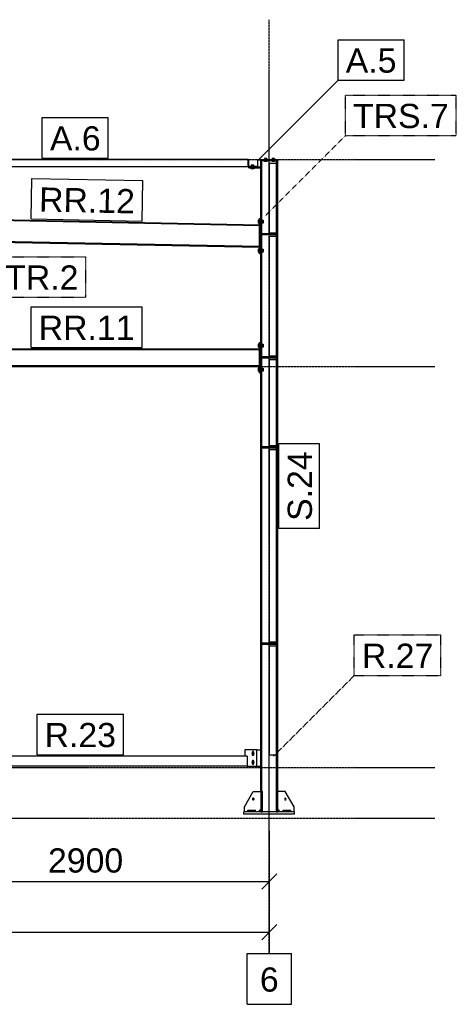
# Model space of a CAD drawing. Header units: millimetres. Extents: x 0 to 59400, y 0 to 42000.
# Tile 40 of 40: x 50190 to 53636, y 21294 to 29066. Entities that reach past the tile are written whole.
import ezdxf

# ---------------------------------------------------------------- set-up
doc = ezdxf.new("R2010")
doc.units = ezdxf.units.MM
doc.linetypes.add('DXK_LINE_DOT2', pattern=[3.9198, 1.9599, -1.9599])
doc.linetypes.add('DXK_LINE_DOT3', pattern=[5.9187, 2.979, -0.9799, 0.9799, -0.9799])
for name, color, linetype in [('TS_INNE_OBIEKTY', 7, 'Continuous'), ('TS_LINIE_WIDOCZNE', 7, 'Continuous'), ('TS_OPISY', 7, 'Continuous'), ('TS_OPISY_LINIE', 7, 'Continuous'), ('TS_OPISY_RAMKA', 7, 'Continuous'), ('TS_WYMIARY', 7, 'Continuous'), ('TS_WYMIARY_TEKST', 7, 'Continuous')]:
    doc.layers.add(name, color=color, linetype=linetype)
doc.styles.add('Arial', font='ARIAL.TTF', dxfattribs={"height": 0.2})

# ---------------------------------------------------------------- blocks, each defined once
blk = doc.blocks.new('Part-293000867-4108 - 4055')
at = {"layer": 'TS_LINIE_WIDOCZNE', "color": 1, "linetype": 'Continuous'}
for p, q in [((52286.7, 22974.1), (52226.7, 22974.1)), ((52356.7, 22854.1), (52286.7, 22974.1)), ((52356.7, 22814.1), (52356.7, 22854.1)), ((52246.7, 22814.1), (52226.7, 22834.1))]:
    blk.add_line(p, q, dxfattribs=at)
blk = doc.blocks.new('Part-293000867-4060 - 4055')
at = {"layer": 'TS_LINIE_WIDOCZNE', "color": 1, "linetype": 'Continuous'}
for p, q in [((52093.7, 22974.1), (52093.7, 27954.1)), ((52102.2, 27954.1), (52093.7, 27954.1)), ((52102.2, 22974.1), (52102.2, 27954.1)), ((52218.2, 22974.1), (52218.2, 27954.1)), ((52218.2, 27954.1), (52226.7, 27954.1)), ((52226.7, 22974.1), (52226.7, 27954.1))]:
    blk.add_line(p, q, dxfattribs=at)
blk = doc.blocks.new('Part-293000867-4104 - 4055')
at = {"layer": 'TS_LINIE_WIDOCZNE', "color": 1, "linetype": 'Continuous'}
for p, q in [((51992.7, 27904.1), (51992.7, 27964.1)), ((51992.7, 27964.1), (51998.7, 27964.1)), ((51992.7, 27904.1), (51998.7, 27904.1)), ((51998.7, 27904.1), (51998.7, 27964.1))]:
    blk.add_line(p, q, dxfattribs=at)
blk = doc.blocks.new('Part-293000867-4110 - 4055')
at = {"layer": 'TS_LINIE_WIDOCZNE', "color": 1, "linetype": 'Continuous'}
for p, q in [((51990.2, 22814.1), (51990.2, 22826.1)), ((51990.2, 22826.1), (52050.2, 22826.1)), ((52050.2, 22814.1), (52050.2, 22826.1))]:
    blk.add_line(p, q, dxfattribs=at)
blk = doc.blocks.new('Part-293000867-4066 - 4055')
at = {"layer": 'TS_LINIE_WIDOCZNE', "color": 1, "linetype": 'Continuous'}
for p, q in [((52158.2, 27934.1), (52218.2, 27934.1)), ((52158.2, 27934.1), (52158.2, 27385.2)), ((52218.2, 27934.1), (52218.2, 27385.2)), ((52158.2, 27385.2), (52218.2, 27385.2))]:
    blk.add_line(p, q, dxfattribs=at)
blk = doc.blocks.new('Part-293000867-4067 - 4055')
at = {"layer": 'TS_LINIE_WIDOCZNE', "color": 1, "linetype": 'Continuous'}
for p, q in [((52158.2, 27357.2), (52218.2, 27357.2)), ((52158.2, 27357.2), (52158.2, 26414.1)), ((52218.2, 27357.2), (52218.2, 26414.1)), ((52158.2, 26414.1), (52218.2, 26414.1))]:
    blk.add_line(p, q, dxfattribs=at)
blk = doc.blocks.new('Bolt-293000867-4161 - 4055')
at = {"layer": 'TS_INNE_OBIEKTY', "color": 1, "linetype": 'Continuous'}
for p, q in [((52026.5, 23283.1), (52021.3, 23274.1)), ((52021.3, 23274.1), (52026.5, 23265.1)), ((52025.2, 23284.8), (52024.7, 23282.1)), ((52024.7, 23282.1), (52024.7, 23266.1)), ((52024.7, 23266.1), (52025.2, 23263.4)), ((52026.8, 23287.1), (52025.2, 23284.8)), ((52025.2, 23263.4), (52026.8, 23261.2)), ((52036.9, 23283.1), (52026.5, 23283.1)), ((52026.5, 23265.1), (52036.9, 23265.1)), ((52029, 23288.6), (52026.8, 23287.1)), ((52026.8, 23261.2), (52029, 23259.6)), ((52031.7, 23289.1), (52029, 23288.6)), ((52029, 23259.6), (52031.7, 23259.1)), ((52034.4, 23288.6), (52031.7, 23289.1)), ((52031.7, 23259.1), (52034.4, 23259.6)), ((52036.7, 23287.1), (52034.4, 23288.6)), ((52034.4, 23259.6), (52036.7, 23261.2)), ((52038.2, 23284.8), (52036.7, 23287.1)), ((52036.7, 23261.2), (52038.2, 23263.4)), ((52042.1, 23274.1), (52036.9, 23283.1)), ((52036.9, 23265.1), (52042.1, 23274.1)), ((52038.7, 23282.1), (52038.2, 23284.8)), ((52038.2, 23263.4), (52038.7, 23266.1)), ((52038.7, 23266.1), (52038.7, 23282.1)), ((52026.5, 23213.1), (52021.3, 23204.1)), ((52021.3, 23204.1), (52026.5, 23195.1)), ((52025.2, 23214.8), (52024.7, 23212.1)), ((52024.7, 23212.1), (52024.7, 23196.1)), ((52024.7, 23196.1), (52025.2, 23193.4)), ((52026.8, 23217.1), (52025.2, 23214.8)), ((52025.2, 23193.4), (52026.8, 23191.2)), ((52036.9, 23213.1), (52026.5, 23213.1)), ((52026.5, 23195.1), (52036.9, 23195.1)), ((52029, 23218.6), (52026.8, 23217.1)), ((52026.8, 23191.2), (52029, 23189.6)), ((52031.7, 23219.1), (52029, 23218.6)), ((52029, 23189.6), (52031.7, 23189.1)), ((52034.4, 23218.6), (52031.7, 23219.1)), ((52031.7, 23189.1), (52034.4, 23189.6)), ((52036.7, 23217.1), (52034.4, 23218.6)), ((52034.4, 23189.6), (52036.7, 23191.2)), ((52038.2, 23214.8), (52036.7, 23217.1)), ((52036.7, 23191.2), (52038.2, 23193.4)), ((52042.1, 23204.1), (52036.9, 23213.1)), ((52036.9, 23195.1), (52042.1, 23204.1)), ((52038.7, 23212.1), (52038.2, 23214.8)), ((52038.2, 23193.4), (52038.7, 23196.1)), ((52038.7, 23196.1), (52038.7, 23212.1))]:
    blk.add_line(p, q, dxfattribs=at)
for centre, start, end in [((52031.7, 23274.1), 0, 180), ((52031.7, 23274.1), 180, 0), ((52031.7, 23204.1), 0, 180), ((52031.7, 23204.1), 180, 0)]:
    blk.add_arc(centre, 6, start, end, dxfattribs=at)
blk = doc.blocks.new('Part-293000867-4068 - 4055')
at = {"layer": 'TS_LINIE_WIDOCZNE', "color": 1, "linetype": 'Continuous'}
for p, q in [((52158.2, 26384.1), (52218.2, 26384.1)), ((52158.2, 26384.1), (52158.2, 25704.1)), ((52218.2, 26384.1), (52218.2, 25704.1)), ((52158.2, 25704.1), (52218.2, 25704.1))]:
    blk.add_line(p, q, dxfattribs=at)
blk = doc.blocks.new('Part-293000867-4069 - 4055')
at = {"layer": 'TS_LINIE_WIDOCZNE', "color": 1, "linetype": 'Continuous'}
for p, q in [((52158.2, 25674.1), (52218.2, 25674.1)), ((52158.2, 25674.1), (52158.2, 24154.1)), ((52218.2, 25674.1), (52218.2, 24154.1)), ((52158.2, 24154.1), (52218.2, 24154.1))]:
    blk.add_line(p, q, dxfattribs=at)
blk = doc.blocks.new('Part-293000867-4103 - 4055')
at = {"layer": 'TS_LINIE_WIDOCZNE', "color": 1, "linetype": 'Continuous'}
for p, q in [((51998.7, 27904.1), (51998.7, 27910.1)), ((51998.7, 27910.1), (52058.7, 27910.1)), ((51998.7, 27904.1), (52058.7, 27904.1)), ((52058.7, 27904.1), (52058.7, 27910.1))]:
    blk.add_line(p, q, dxfattribs=at)
blk = doc.blocks.new('Part-293000867-4074 - 4055')
at = {"layer": 'TS_LINIE_WIDOCZNE', "color": 1, "linetype": 'Continuous'}
for p, q in [((51998.7, 27898.1), (51998.7, 27904.1)), ((51998.7, 27904.1), (52093.7, 27904.1)), ((52093.7, 27898.1), (52093.7, 27904.1)), ((51998.7, 27898.1), (52093.7, 27898.1))]:
    blk.add_line(p, q, dxfattribs=at)
blk = doc.blocks.new('Part-293000867-4075 - 4055')
at = {"layer": 'TS_LINIE_WIDOCZNE', "color": 1, "linetype": 'Continuous'}
for p, q in [((52088.7, 27954.1), (52088.7, 27960.1)), ((52088.7, 27960.1), (52221.7, 27960.1)), ((52088.7, 27954.1), (52221.7, 27954.1)), ((52221.7, 27954.1), (52221.7, 27960.1))]:
    blk.add_line(p, q, dxfattribs=at)
blk = doc.blocks.new('Part-293000867-4076 - 4055')
at = {"layer": 'TS_LINIE_WIDOCZNE', "color": 1, "linetype": 'Continuous'}
for p, q in [((52158.2, 24124.1), (52218.2, 24124.1)), ((52158.2, 24124.1), (52158.2, 23264.1)), ((52218.2, 24124.1), (52218.2, 23264.1)), ((52158.2, 23264.1), (52218.2, 23264.1))]:
    blk.add_line(p, q, dxfattribs=at)
blk = doc.blocks.new('Part-293000867-4083 - 4055')
at = {"layer": 'TS_LINIE_WIDOCZNE', "color": 1, "linetype": 'Continuous'}
for p, q in [((52066.7, 27964.1), (52226.7, 27964.1)), ((52066.7, 27964.1), (52066.7, 27904.1)), ((52066.7, 27904.1), (52070.7, 27904.1)), ((52070.7, 27904.1), (52070.7, 27960.1)), ((52070.7, 27960.1), (52222.7, 27960.1)), ((52222.7, 27960.1), (52222.7, 27964.1)), ((52222.7, 27954.1), (52222.7, 27960.1)), ((52222.7, 27960.1), (52222.7, 27960.1)), ((52226.7, 27964.1), (52226.7, 27954.1))]:
    blk.add_line(p, q, dxfattribs=at)
blk = doc.blocks.new('Part-293000867-4084 - 4055')
at = {"layer": 'TS_LINIE_WIDOCZNE', "color": 1, "linetype": 'Continuous'}
for p, q in [((51992.7, 27964.1), (49265.2, 27964.1)), ((49265.2, 27960.1), (49265.2, 27964.1)), ((49265.2, 27960.1), (49335.2, 27960.1)), ((51992.7, 27904.1), (49330.2, 27904.1)), ((49335.2, 27904.1), (49335.2, 27964.1)), ((51992.7, 27964.1), (51992.7, 27904.1))]:
    blk.add_line(p, q, dxfattribs=at)
blk = doc.blocks.new('Part-293000867-4092 - 4055')
at = {"layer": 'TS_LINIE_WIDOCZNE', "color": 1, "linetype": 'Continuous'}
for p, q in [((51986.7, 23254.1), (49350.2, 23254.1)), ((49350.2, 23254.1), (49350.2, 23174.1)), ((51986.7, 23254.1), (51986.7, 23174.1)), ((51986.7, 23174.1), (49350.2, 23174.1))]:
    blk.add_line(p, q, dxfattribs=at)
blk = doc.blocks.new('GridLine-293000867-4708 - 4055')
at = {"layer": 'TS_INNE_OBIEKTY', "color": 4, "linetype": 'DXK_LINE_DOT3'}
blk.add_line((27876.3, 22764.1), (53466.7, 22764.1), dxfattribs=at)
blk = doc.blocks.new('Part-293000867-4106 - 4055')
at = {"layer": 'TS_LINIE_WIDOCZNE', "color": 1, "linetype": 'Continuous'}
for p, q in [((51960.2, 22794.1), (51960.2, 22814.1)), ((52360.2, 22814.1), (51960.2, 22814.1)), ((52360.2, 22794.1), (51960.2, 22794.1)), ((52360.2, 22794.1), (52360.2, 22814.1))]:
    blk.add_line(p, q, dxfattribs=at)
blk = doc.blocks.new('Part-293000867-4112 - 4055')
at = {"layer": 'TS_LINIE_WIDOCZNE', "color": 1, "linetype": 'Continuous'}
for p, q in [((51963.7, 22854.1), (52033.7, 22974.1)), ((52033.7, 22974.1), (52093.7, 22974.1)), ((51963.7, 22814.1), (51963.7, 22854.1)), ((52073.7, 22814.1), (52093.7, 22834.1))]:
    blk.add_line(p, q, dxfattribs=at)
blk = doc.blocks.new('Part-293000867-4113 - 4055')
at = {"layer": 'TS_LINIE_WIDOCZNE', "color": 1, "linetype": 'Continuous'}
for p, q in [((52270.2, 22814.1), (52270.2, 22826.1)), ((52270.2, 22826.1), (52330.2, 22826.1)), ((52330.2, 22814.1), (52330.2, 22826.1))]:
    blk.add_line(p, q, dxfattribs=at)
blk = doc.blocks.new('Bolt-293000867-4116 - 4055')
at = {"layer": 'TS_INNE_OBIEKTY', "color": 1, "linetype": 'Continuous'}
for start, end in [(108, 288), (108, 288), (288, 108), (288, 108)]:
    blk.add_arc((52033.7, 22914.1), 7, start, end, dxfattribs=at)
blk = doc.blocks.new('Bolt-293000867-4118 - 4055')
at = {"layer": 'TS_INNE_OBIEKTY', "color": 1, "linetype": 'Continuous'}
for start, end in [(90, 270), (90, 270), (270, 90), (270, 90)]:
    blk.add_arc((52286.7, 22914.1), 7, start, end, dxfattribs=at)
blk = doc.blocks.new('Bolt-293000867-4515 - 4055')
at = {"layer": 'TS_INNE_OBIEKTY', "color": 1, "linetype": 'Continuous'}
for p, q in [((52071.7, 27484.2), (52071.7, 27460.2)), ((52081.7, 27484.2), (52071.7, 27484.2)), ((52081.7, 27472.2), (52071.7, 27472.2)), ((52081.7, 27460.2), (52071.7, 27460.2)), ((52102.2, 27484.2), (52112.2, 27484.2)), ((52102.2, 27472.2), (52112.2, 27472.2)), ((52112.2, 27460.2), (52102.2, 27460.2)), ((52112.2, 27484.2), (52112.2, 27460.2)), ((52071.7, 27254.2), (52071.7, 27230.2)), ((52081.7, 27254.2), (52071.7, 27254.2)), ((52081.7, 27242.2), (52071.7, 27242.2)), ((52081.7, 27230.2), (52071.7, 27230.2)), ((52102.2, 27254.2), (52112.2, 27254.2)), ((52102.2, 27242.2), (52112.2, 27242.2)), ((52112.2, 27230.2), (52102.2, 27230.2)), ((52112.2, 27254.2), (52112.2, 27230.2))]:
    blk.add_line(p, q, dxfattribs=at)
blk = doc.blocks.new('Part-293000867-4136 - 4055')
at = {"layer": 'TS_LINIE_WIDOCZNE', "color": 1, "linetype": 'Continuous'}
for p, q in [((52217.2, 25694.1), (52103.2, 25694.1)), ((52103.2, 25694.1), (52103.2, 25684.1)), ((52217.2, 25684.1), (52103.2, 25684.1)), ((52217.2, 25694.1), (52217.2, 25684.1))]:
    blk.add_line(p, q, dxfattribs=at)
blk = doc.blocks.new('Part-293000867-4143 - 4055')
at = {"layer": 'TS_LINIE_WIDOCZNE', "color": 1, "linetype": 'Continuous'}
for p, q in [((52217.2, 26404.1), (52103.2, 26404.1)), ((52103.2, 26404.1), (52103.2, 26394.1)), ((52217.2, 26394.1), (52103.2, 26394.1)), ((52217.2, 26404.1), (52217.2, 26394.1))]:
    blk.add_line(p, q, dxfattribs=at)
blk = doc.blocks.new('Part-293000867-4152 - 4055')
at = {"layer": 'TS_LINIE_WIDOCZNE', "color": 1, "linetype": 'Continuous'}
for p, q in [((52217.2, 24144.1), (52103.2, 24144.1)), ((52103.2, 24144.1), (52103.2, 24134.1)), ((52217.2, 24134.1), (52103.2, 24134.1)), ((52217.2, 24144.1), (52217.2, 24134.1))]:
    blk.add_line(p, q, dxfattribs=at)
blk = doc.blocks.new('Part-293000867-4159 - 4055')
at = {"layer": 'TS_LINIE_WIDOCZNE', "color": 1, "linetype": 'Continuous'}
for p, q in [((52061.7, 23304.1), (52093.7, 23304.1)), ((52061.7, 23174.1), (52093.7, 23174.1))]:
    blk.add_line(p, q, dxfattribs=at)
blk = doc.blocks.new('Part-293000867-4160 - 4055')
at = {"layer": 'TS_LINIE_WIDOCZNE', "color": 1, "linetype": 'Continuous'}
for p, q in [((52061.7, 23304.1), (51966.7, 23304.1)), ((51966.7, 23304.1), (51966.7, 23254.1)), ((52061.7, 23174.1), (52061.7, 23304.1)), ((51986.7, 23174.1), (52061.7, 23174.1))]:
    blk.add_line(p, q, dxfattribs=at)
blk = doc.blocks.new('Bolt-293000867-4239 - 4055')
at = {"layer": 'TS_INNE_OBIEKTY', "color": 1, "linetype": 'Continuous'}
for p, q in [((52039.1, 27918), (52018.3, 27918)), ((52018.3, 27918), (52018.3, 27910.1)), ((52023.5, 27918), (52023.5, 27910.1)), ((52033.9, 27918), (52033.9, 27910.1)), ((52039.1, 27910.1), (52039.1, 27918)), ((52018.3, 27898.1), (52018.3, 27890.2)), ((52039.1, 27890.2), (52018.3, 27890.2)), ((52023.5, 27898.1), (52023.5, 27890.2)), ((52033.9, 27898.1), (52033.9, 27890.2)), ((52039.1, 27898.1), (52039.1, 27890.2))]:
    blk.add_line(p, q, dxfattribs=at)
blk = doc.blocks.new('Bolt-293000867-4240 - 4055')
at = {"layer": 'TS_INNE_OBIEKTY', "color": 1, "linetype": 'Continuous'}
for p, q in [((52140.7, 27972), (52122.7, 27972)), ((52122.7, 27972), (52122.7, 27964.1)), ((52131.7, 27964.1), (52131.7, 27972)), ((52140.7, 27972), (52140.7, 27964.1)), ((52200.7, 27972), (52182.7, 27972)), ((52182.7, 27964.1), (52182.7, 27972)), ((52191.7, 27964.1), (52191.7, 27972)), ((52200.7, 27972), (52200.7, 27964.1))]:
    blk.add_line(p, q, dxfattribs=at)
blk = doc.blocks.new('Bolt-293000867-4241 - 4055')
at = {"layer": 'TS_INNE_OBIEKTY', "color": 1, "linetype": 'Continuous'}
for p, q in [((52140.7, 27972), (52122.7, 27972)), ((52122.7, 27972), (52122.7, 27964.1)), ((52122.7, 27946.2), (52122.7, 27954.1)), ((52140.7, 27946.2), (52122.7, 27946.2)), ((52131.7, 27964.1), (52131.7, 27972)), ((52131.7, 27946.2), (52131.7, 27954.1)), ((52140.7, 27972), (52140.7, 27964.1)), ((52140.7, 27954.1), (52140.7, 27946.2)), ((52200.7, 27972), (52182.7, 27972)), ((52182.7, 27964.1), (52182.7, 27972)), ((52182.7, 27946.2), (52182.7, 27954.1)), ((52200.7, 27946.2), (52182.7, 27946.2)), ((52191.7, 27964.1), (52191.7, 27972)), ((52191.7, 27946.2), (52191.7, 27954.1)), ((52200.7, 27972), (52200.7, 27964.1)), ((52200.7, 27954.1), (52200.7, 27946.2))]:
    blk.add_line(p, q, dxfattribs=at)
blk = doc.blocks.new('Part-293000867-4278 - 4055')
at = {"layer": 'TS_LINIE_WIDOCZNE', "color": 1, "linetype": 'Continuous'}
for p, q in [((49354.2, 27501.9), (52081.7, 27447.3)), ((49354.2, 27493.9), (49354.2, 27501.9)), ((52081.7, 27439.3), (49354.2, 27493.9)), ((52081.7, 27439.3), (52081.7, 27447.3)), ((52081.7, 27275.2), (49354.2, 27329.9)), ((49354.2, 27329.9), (49354.2, 27321.9)), ((52081.7, 27267.2), (49354.2, 27321.9)), ((52081.7, 27275.2), (52081.7, 27267.2))]:
    blk.add_line(p, q, dxfattribs=at)
blk = doc.blocks.new('Part-293000867-4282 - 4055')
at = {"layer": 'TS_LINIE_WIDOCZNE', "color": 1, "linetype": 'Continuous'}
for p, q in [((49354.2, 26462.2), (49354.2, 26469.1)), ((49354.2, 26469.1), (52081.7, 26469.1)), ((49354.2, 26462.2), (52081.7, 26462.2)), ((52081.7, 26469.1), (52081.7, 26462.2)), ((49354.2, 26329.1), (49354.2, 26336)), ((49354.2, 26336), (52081.7, 26336)), ((49354.2, 26329.1), (52081.7, 26329.1)), ((52081.7, 26336), (52081.7, 26329.1))]:
    blk.add_line(p, q, dxfattribs=at)
blk = doc.blocks.new('Part-293000867-4288 - 4055')
at = {"layer": 'TS_LINIE_WIDOCZNE', "color": 1, "linetype": 'Continuous'}
for p, q in [((52081.7, 26279.1), (52081.7, 26519.1)), ((52081.7, 26519.1), (52093.7, 26519.1)), ((52093.7, 26279.1), (52093.7, 26519.1)), ((52081.7, 26279.1), (52093.7, 26279.1))]:
    blk.add_line(p, q, dxfattribs=at)
blk = doc.blocks.new('Bolt-293000867-4291 - 4055')
at = {"layer": 'TS_INNE_OBIEKTY', "color": 1, "linetype": 'Continuous'}
for p, q in [((52071.7, 26506.1), (52071.7, 26482.1)), ((52081.7, 26506.1), (52071.7, 26506.1)), ((52102.2, 26506.1), (52112.2, 26506.1)), ((52112.2, 26506.1), (52112.2, 26482.1)), ((52081.7, 26494.1), (52071.7, 26494.1)), ((52081.7, 26482.1), (52071.7, 26482.1)), ((52102.2, 26494.1), (52112.2, 26494.1)), ((52112.2, 26482.1), (52102.2, 26482.1)), ((52071.7, 26316.1), (52071.7, 26292.1)), ((52081.7, 26316.1), (52071.7, 26316.1)), ((52081.7, 26304.1), (52071.7, 26304.1)), ((52081.7, 26292.1), (52071.7, 26292.1)), ((52102.2, 26316.1), (52112.2, 26316.1)), ((52102.2, 26304.1), (52112.2, 26304.1)), ((52112.2, 26292.1), (52102.2, 26292.1)), ((52112.2, 26316.1), (52112.2, 26292.1))]:
    blk.add_line(p, q, dxfattribs=at)
blk = doc.blocks.new('GridLine-293000867-4709 - 4055')
at = {"layer": 'TS_INNE_OBIEKTY', "color": 4, "linetype": 'DXK_LINE_DOT3'}
blk.add_line((27876.3, 23164.1), (53466.7, 23164.1), dxfattribs=at)
blk = doc.blocks.new('Part-293000867-4512 - 4055')
at = {"layer": 'TS_LINIE_WIDOCZNE', "color": 1, "linetype": 'Continuous'}
for p, q in [((52081.7, 27447.3), (52081.7, 27497.2)), ((52081.7, 27497.2), (52093.7, 27497.2)), ((52081.7, 27275.2), (52081.7, 27439.3)), ((52081.7, 27217.2), (52081.7, 27267.2)), ((52093.7, 27217.2), (52081.7, 27217.2))]:
    blk.add_line(p, q, dxfattribs=at)
blk = doc.blocks.new('Part-293000867-4587 - 4055')
at = {"layer": 'TS_LINIE_WIDOCZNE', "color": 1, "linetype": 'Continuous'}
for p, q in [((52217.2, 27375.2), (52103.2, 27375.2)), ((52103.2, 27375.2), (52103.2, 27367.2)), ((52217.2, 27367.2), (52103.2, 27367.2)), ((52217.2, 27375.2), (52217.2, 27367.2))]:
    blk.add_line(p, q, dxfattribs=at)
blk = doc.blocks.new('Part-293000867-4623 - 4055')
at = {"layer": 'TS_LINIE_WIDOCZNE', "color": 1, "linetype": 'Continuous'}
for p, q in [((52214.7, 22974.1), (52214.7, 22814.1)), ((52226.7, 22974.1), (52214.7, 22974.1)), ((52226.7, 22814.1), (52226.7, 22974.1)), ((52214.7, 22854.1), (52226.7, 22854.1)), ((52214.7, 22814.1), (52226.7, 22814.1))]:
    blk.add_line(p, q, dxfattribs=at)
blk = doc.blocks.new('Part-293000867-4624 - 4055')
at = {"layer": 'TS_LINIE_WIDOCZNE', "color": 1, "linetype": 'Continuous'}
for p, q in [((52093.7, 22974.1), (52093.7, 22814.1)), ((52105.7, 22974.1), (52093.7, 22974.1)), ((52105.7, 22814.1), (52105.7, 22974.1)), ((52093.7, 22854.1), (52105.7, 22854.1)), ((52093.7, 22814.1), (52105.7, 22814.1))]:
    blk.add_line(p, q, dxfattribs=at)
blk = doc.blocks.new('GridLine-293000867-4707 - 4055')
at = {"layer": 'TS_INNE_OBIEKTY', "color": 4, "linetype": 'DXK_LINE_DOT3'}
blk.add_line((52160.2, 21694.1), (52160.2, 29066.4), dxfattribs=at)
at = {"layer": 'TS_INNE_OBIEKTY', "color": 4, "linetype": 'Continuous'}
for p, q in [((51986.1, 21694.1), (52334.3, 21694.1)), ((51986.1, 21294.1), (51986.1, 21694.1)), ((52334.3, 21294.1), (52334.3, 21694.1)), ((51986.1, 21294.1), (52334.3, 21294.1))]:
    blk.add_line(p, q, dxfattribs=at)
at = {"layer": 'TS_INNE_OBIEKTY', "color": 2, "linetype": 'Continuous', "style": 'Arial'}
blk.add_text('6', height=191, dxfattribs=at).set_placement((52086.1, 21394.1))
blk = doc.blocks.new('GridLine-293000867-4710 - 4055')
at = {"layer": 'TS_INNE_OBIEKTY', "color": 4, "linetype": 'DXK_LINE_DOT3'}
blk.add_line((27876.3, 26329.1), (53466.7, 26329.1), dxfattribs=at)
blk = doc.blocks.new('GridLine-293000867-4711 - 4055')
at = {"layer": 'TS_INNE_OBIEKTY', "color": 4, "linetype": 'DXK_LINE_DOT3'}
blk.add_line((27876.3, 27964.1), (53466.7, 27964.1), dxfattribs=at)
blk = doc.blocks.new('StraightDimension-293000867-4713 - 4055')
at = {"layer": 'TS_WYMIARY', "color": 174, "linetype": 'Continuous'}
for p, q in [((49260.2, 22664.1), (49260.2, 22104.1)), ((52160.2, 22664.1), (52160.2, 22104.1)), ((49320.2, 22324.1), (49200.2, 22204.1)), ((52100.2, 22204.1), (52220.2, 22324.1)), ((49260.2, 22264.1), (52160.2, 22264.1))]:
    blk.add_line(p, q, dxfattribs=at)
at = {"color": 0}
blk.add_wipeout([(51046.7, 22294.1), (51046.7, 22574.1), (50373.7, 22574.1), (50373.7, 22294.1)], dxfattribs=at).dxf.layer = 'TS_WYMIARY'
at = {"layer": 'TS_WYMIARY_TEKST', "color": 96, "style": 'Arial'}
blk.add_text('2900', height=191.02, dxfattribs=at).set_placement((50413.7, 22334.1))
blk = doc.blocks.new('StraightDimension-293000867-4723 - 4055')
at = {"layer": 'TS_WYMIARY', "color": 174, "linetype": 'Continuous'}
for p, q in [((52160.2, 22664.1), (52160.2, 21704.1)), ((52100.2, 21804.1), (52220.2, 21924.1)), ((30065.2, 21864.1), (52160.2, 21864.1))]:
    blk.add_line(p, q, dxfattribs=at)
blk = doc.blocks.new('Mark-293000867-4873 - 4055')
at = {"layer": 'TS_OPISY_LINIE', "linetype": 'DXK_LINE_DOT2'}
blk.add_line((52195, 23253.6), (52831.4, 23890), dxfattribs=at)
at = {"layer": 'TS_OPISY_RAMKA', "linetype": 'DXK_LINE_DOT2'}
for p, q in [((52831.4, 24210), (53514.5, 24210)), ((52831.4, 23890), (52831.4, 24210)), ((53514.5, 23890), (53514.5, 24210)), ((52831.4, 23890), (53514.5, 23890))]:
    blk.add_line(p, q, dxfattribs=at)
blk.add_wipeout([(53454.5, 23950), (53454.5, 24150), (52891.4, 24150), (52891.4, 23950)]).dxf.layer = 'TS_OPISY_LINIE'
blk.add_wipeout([(53454.5, 23950), (53454.5, 24150), (52891.4, 24150), (52891.4, 23950)]).dxf.layer = 'TS_OPISY_LINIE'
at = {"layer": 'TS_OPISY', "style": 'Arial'}
blk.add_text('R.27', height=191.02, dxfattribs=at).set_placement((52891.4, 23950))
blk = doc.blocks.new('Mark-293000867-4843 - 4055')
at = {"layer": 'TS_OPISY_RAMKA', "linetype": 'Continuous'}
for p, q in [((52236.7, 25050), (52236.7, 25718.2)), ((52556.7, 25718.2), (52236.7, 25718.2)), ((52556.7, 25050), (52556.7, 25718.2)), ((52556.7, 25050), (52236.7, 25050))]:
    blk.add_line(p, q, dxfattribs=at)
blk.add_wipeout([(52496.7, 25658.2), (52296.7, 25658.2), (52296.7, 25110), (52496.7, 25110)]).dxf.layer = 'TS_OPISY_LINIE'
blk.add_wipeout([(52496.7, 25658.2), (52296.7, 25658.2), (52296.7, 25110), (52496.7, 25110)]).dxf.layer = 'TS_OPISY_LINIE'
at = {"layer": 'TS_OPISY', "style": 'Arial'}
blk.add_text('S.24', height=191.02, rotation=90.00021, dxfattribs=at).set_placement((52496.7, 25110))
blk = doc.blocks.new('Mark-293000867-4866 - 4055')
at = {"layer": 'TS_OPISY_LINIE', "linetype": 'Continuous'}
blk.add_line((52067.2, 27951.8), (52703.6, 28588.2), dxfattribs=at)
at = {"layer": 'TS_OPISY_RAMKA', "linetype": 'Continuous'}
for p, q in [((52703.6, 28908.2), (53223.6, 28908.2)), ((52703.6, 28588.2), (52703.6, 28908.2)), ((53223.6, 28588.2), (53223.6, 28908.2)), ((52703.6, 28588.2), (53223.6, 28588.2))]:
    blk.add_line(p, q, dxfattribs=at)
blk.add_wipeout([(53163.6, 28648.2), (53163.6, 28848.2), (52763.6, 28848.2), (52763.6, 28648.2)]).dxf.layer = 'TS_OPISY_LINIE'
blk.add_wipeout([(53163.6, 28648.2), (53163.6, 28848.2), (52763.6, 28848.2), (52763.6, 28648.2)]).dxf.layer = 'TS_OPISY_LINIE'
at = {"layer": 'TS_OPISY', "style": 'Arial'}
blk.add_text('A.5', height=191.02, dxfattribs=at).set_placement((52763.6, 28648.2))
blk = doc.blocks.new('Mark-293000867-4867 - 4055')
at = {"layer": 'TS_OPISY_RAMKA', "linetype": 'Continuous'}
for p, q in [((50368.9, 28294.1), (50888.9, 28294.1)), ((50368.9, 27974.1), (50368.9, 28294.1)), ((50888.9, 27974.1), (50888.9, 28294.1)), ((50368.9, 27974.1), (50888.9, 27974.1))]:
    blk.add_line(p, q, dxfattribs=at)
blk.add_wipeout([(50828.9, 28034.1), (50828.9, 28234.1), (50428.9, 28234.1), (50428.9, 28034.1)]).dxf.layer = 'TS_OPISY_LINIE'
blk.add_wipeout([(50828.9, 28034.1), (50828.9, 28234.1), (50428.9, 28234.1), (50428.9, 28034.1)]).dxf.layer = 'TS_OPISY_LINIE'
at = {"layer": 'TS_OPISY', "style": 'Arial'}
blk.add_text('A.6', height=191.02, dxfattribs=at).set_placement((50428.9, 28034.1))
blk = doc.blocks.new('Mark-293000867-4875 - 4055')
at = {"layer": 'TS_OPISY_RAMKA', "linetype": 'Continuous'}
for p, q in [((50326.9, 23584.1), (51010, 23584.1)), ((50326.9, 23264.1), (50326.9, 23584.1)), ((51010, 23264.1), (51010, 23584.1)), ((50326.9, 23264.1), (51010, 23264.1))]:
    blk.add_line(p, q, dxfattribs=at)
blk.add_wipeout([(50950, 23324.1), (50950, 23524.1), (50386.9, 23524.1), (50386.9, 23324.1)]).dxf.layer = 'TS_OPISY_LINIE'
blk.add_wipeout([(50950, 23324.1), (50950, 23524.1), (50386.9, 23524.1), (50386.9, 23324.1)]).dxf.layer = 'TS_OPISY_LINIE'
at = {"layer": 'TS_OPISY', "style": 'Arial'}
blk.add_text('R.23', height=191.02, dxfattribs=at).set_placement((50386.9, 23324.1))
blk = doc.blocks.new('Mark-293000867-4882 - 4055')
at = {"layer": 'TS_OPISY_LINIE', "linetype": 'DXK_LINE_DOT2'}
blk.add_line((52124.5, 27514.8), (52760.9, 28151.1), dxfattribs=at)
at = {"layer": 'TS_OPISY_RAMKA', "linetype": 'DXK_LINE_DOT2'}
for p, q in [((52760.9, 28471.1), (53636.3, 28471.1)), ((52760.9, 28151.1), (52760.9, 28471.1)), ((53636.3, 28151.1), (53636.3, 28471.1)), ((52760.9, 28151.1), (53636.3, 28151.1))]:
    blk.add_line(p, q, dxfattribs=at)
blk.add_wipeout([(53576.3, 28211.1), (53576.3, 28411.1), (52820.9, 28411.1), (52820.9, 28211.1)]).dxf.layer = 'TS_OPISY_LINIE'
blk.add_wipeout([(53576.3, 28211.1), (53576.3, 28411.1), (52820.9, 28411.1), (52820.9, 28211.1)]).dxf.layer = 'TS_OPISY_LINIE'
at = {"layer": 'TS_OPISY', "style": 'Arial'}
blk.add_text('TRS.7', height=191.02, dxfattribs=at).set_placement((52820.9, 28211.1))
blk = doc.blocks.new('Mark-293000867-4946 - 4055')
at = {"layer": 'TS_OPISY_RAMKA', "linetype": 'Continuous'}
for p, q in [((50280.4, 27493.4), (50286.8, 27813.3)), ((50286.8, 27813.3), (51162.3, 27795.8)), ((51155.9, 27475.8), (51162.3, 27795.8)), ((50280.4, 27493.4), (51155.9, 27475.8))]:
    blk.add_line(p, q, dxfattribs=at)
blk.add_wipeout([(51097.1, 27537), (51101.1, 27737), (50345.6, 27752.1), (50341.6, 27552.1)]).dxf.layer = 'TS_OPISY_LINIE'
blk.add_wipeout([(51097.1, 27537), (51101.1, 27737), (50345.6, 27752.1), (50341.6, 27552.1)]).dxf.layer = 'TS_OPISY_LINIE'
at = {"layer": 'TS_OPISY', "style": 'Arial'}
blk.add_text('RR.12', height=191.02, rotation=-1.14592, dxfattribs=at).set_placement((50341.6, 27552.1))
blk = doc.blocks.new('Mark-293000867-4950 - 4055')
at = {"layer": 'TS_OPISY_RAMKA', "linetype": 'Continuous'}
for p, q in [((50280.1, 26799.1), (51155.8, 26799.1)), ((50280.1, 26479.1), (50280.1, 26799.1)), ((51155.8, 26479.1), (51155.8, 26799.1)), ((50280.1, 26479.1), (51155.8, 26479.1))]:
    blk.add_line(p, q, dxfattribs=at)
blk.add_wipeout([(51095.8, 26539.1), (51095.8, 26739.1), (50340.1, 26739.1), (50340.1, 26539.1)]).dxf.layer = 'TS_OPISY_LINIE'
blk.add_wipeout([(51095.8, 26539.1), (51095.8, 26739.1), (50340.1, 26739.1), (50340.1, 26539.1)]).dxf.layer = 'TS_OPISY_LINIE'
at = {"layer": 'TS_OPISY', "style": 'Arial'}
blk.add_text('RR.11', height=191.02, dxfattribs=at).set_placement((50340.1, 26539.1))
blk = doc.blocks.new('Mark-293000867-4960 - 4055')
at = {"layer": 'TS_OPISY_LINIE', "linetype": 'DXK_LINE_DOT2'}
blk.add_line((49236.5, 26425.6), (50015.9, 26875.6), dxfattribs=at)
at = {"layer": 'TS_OPISY_RAMKA', "linetype": 'DXK_LINE_DOT2'}
for p, q in [((50015.9, 27195.6), (50713.6, 27195.6)), ((50015.9, 26875.6), (50015.9, 27195.6)), ((50713.6, 26875.6), (50713.6, 27195.6)), ((50015.9, 26875.6), (50713.6, 26875.6))]:
    blk.add_line(p, q, dxfattribs=at)
blk.add_wipeout([(50653.6, 26935.6), (50653.6, 27135.6), (50075.9, 27135.6), (50075.9, 26935.6)]).dxf.layer = 'TS_OPISY_LINIE'
blk.add_wipeout([(50653.6, 26935.6), (50653.6, 27135.6), (50075.9, 27135.6), (50075.9, 26935.6)]).dxf.layer = 'TS_OPISY_LINIE'
at = {"layer": 'TS_OPISY', "style": 'Arial'}
blk.add_text('TR.2', height=191.02, dxfattribs=at).set_placement((50075.9, 26935.6))

msp = doc.modelspace()

# ---------------------------------------------------------------- block references
for name in ['GridLine-293000867-4707 - 4055', 'GridLine-293000867-4711 - 4055', 'Part-293000867-4084 - 4055', 'Part-293000867-4104 - 4055', 'Part-293000867-4103 - 4055', 'Part-293000867-4074 - 4055', 'Bolt-293000867-4239 - 4055', 'Part-293000867-4083 - 4055', 'Part-293000867-4075 - 4055', 'Part-293000867-4060 - 4055', 'Bolt-293000867-4240 - 4055', 'Bolt-293000867-4241 - 4055', 'Part-293000867-4066 - 4055', 'Part-293000867-4278 - 4055', 'Bolt-293000867-4515 - 4055', 'Part-293000867-4512 - 4055', 'Part-293000867-4587 - 4055', 'Part-293000867-4067 - 4055', 'GridLine-293000867-4710 - 4055', 'Bolt-293000867-4291 - 4055', 'Part-293000867-4288 - 4055', 'Part-293000867-4282 - 4055', 'Part-293000867-4143 - 4055', 'Part-293000867-4068 - 4055', 'Part-293000867-4136 - 4055', 'Part-293000867-4069 - 4055', 'Part-293000867-4152 - 4055', 'Part-293000867-4076 - 4055', 'GridLine-293000867-4709 - 4055', 'Part-293000867-4092 - 4055', 'Part-293000867-4160 - 4055', 'Bolt-293000867-4161 - 4055', 'Part-293000867-4159 - 4055', 'GridLine-293000867-4708 - 4055', 'Part-293000867-4112 - 4055', 'Part-293000867-4624 - 4055', 'Part-293000867-4623 - 4055', 'Part-293000867-4108 - 4055', 'Bolt-293000867-4116 - 4055', 'Bolt-293000867-4118 - 4055', 'Part-293000867-4106 - 4055', 'Part-293000867-4110 - 4055', 'Part-293000867-4113 - 4055']:
    msp.add_blockref(name, (0, 0))

# ---------------------------------------------------------------- next in the draw order: block references
for name in ['Mark-293000867-4866 - 4055', 'Mark-293000867-4867 - 4055', 'Mark-293000867-4946 - 4055', 'Mark-293000867-4950 - 4055', 'Mark-293000867-4843 - 4055', 'Mark-293000867-4873 - 4055', 'Mark-293000867-4875 - 4055', 'StraightDimension-293000867-4713 - 4055']:
    msp.add_blockref(name, (0, 0))

# ---------------------------------------------------------------- next in the draw order: block references
for name in ['Mark-293000867-4882 - 4055', 'Mark-293000867-4960 - 4055', 'StraightDimension-293000867-4723 - 4055']:
    msp.add_blockref(name, (0, 0))

doc.saveas('drawing.dxf')
